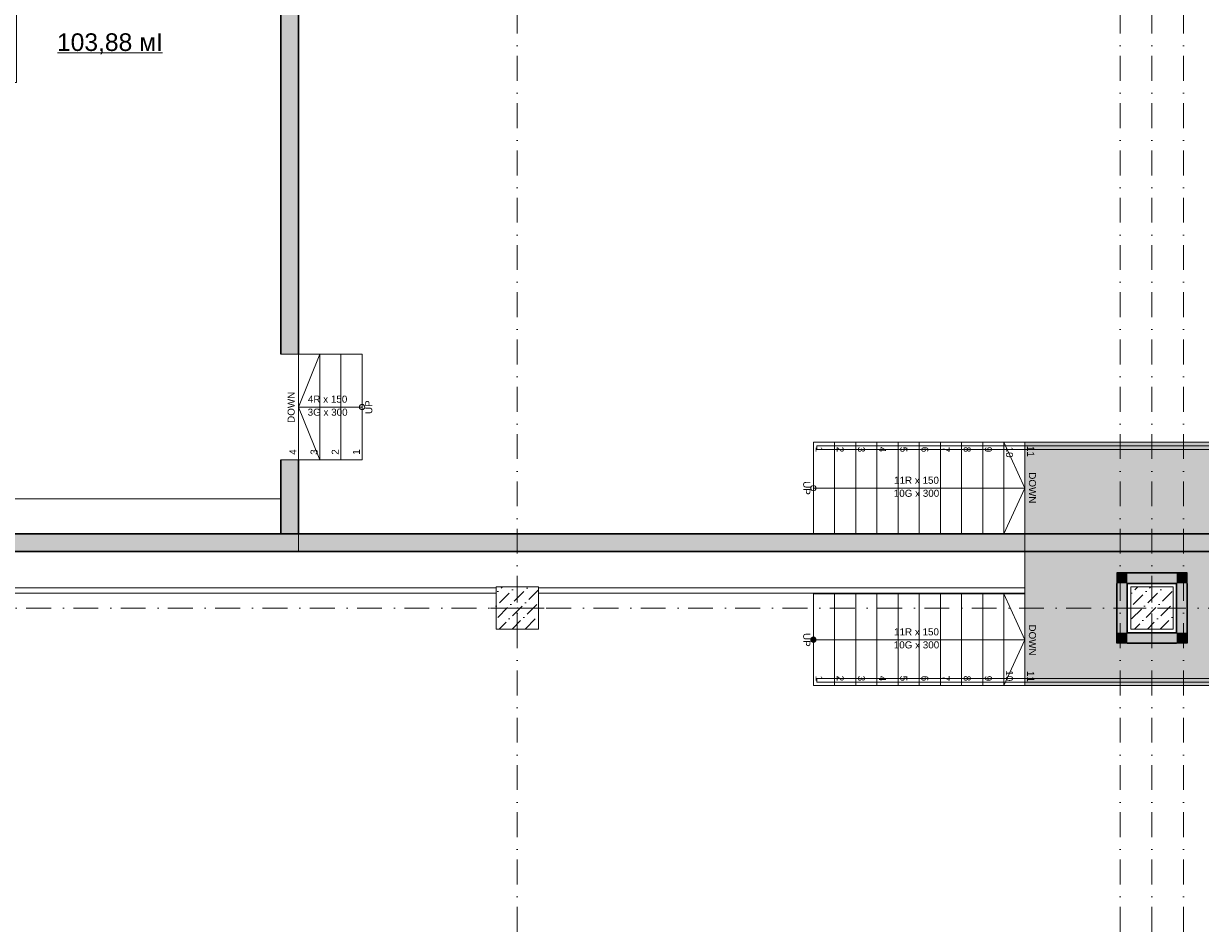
# Model space of a CAD drawing. Header units: millimetres. Extents: x -2890 to 117730, y -526 to 88572.
# Tile 55 of 65: x 61086 to 77774, y 57780 to 70584. Entities that reach past the tile are written whole.
import ezdxf

# ---------------------------------------------------------------- set-up
doc = ezdxf.new("R2010")
doc.units = ezdxf.units.MM
doc.header["$MEASUREMENT"] = 0
doc.set_wipeout_variables(frame=1)
doc.linetypes.add('Wipeout_Contour', pattern=[1000, 0, -1000])
doc.linetypes.add('Штрихпунктирная', pattern=[6.702778, 3.527778, -1.763889, 0, -1.411111])
for name, color, linetype in [('Конструктив - Колонны', 7, 'Continuous'), ('Конструктив - Лестницы в бассейны', 7, 'Continuous'), ('Конструктив - стены бассейнов жб нов', 7, 'Continuous'), ('Конструктив - Стены блок 100 нов', 7, 'Continuous'), ('Конструктив_Дно бассейна', 7, 'Continuous'), ('Маркер_Разрезы_Сечения уличных бань', 7, 'Continuous'), ('Элемент Модели - Зона', 7, 'Continuous'), ('Элемент Модели - Оси', 7, 'Continuous')]:
    doc.layers.add(name, color=color, linetype=linetype)
doc.styles.add('СГЕНЕРИР_СТИЛЬ_4', font='arial.ttf')
pattern_1 = [(45, (-30913.9, 8296), (-183.84776, 183.84776), [195, -65, 0, -65]), (45, (-30890.9, 8502.82), (-183.84776, 183.84776), [195, -65, 0, -65])]

msp = doc.modelspace()

# ---------------------------------------------------------------- hatches: boundary and pattern name
at = {"layer": 'Конструктив - Лестницы в бассейны', "linetype": 'Continuous', "lineweight": 20, "ltscale": 100}
msp.add_hatch(color=7, dxfattribs=at).paths.add_polyline_path([(72286.1, 61808.5, 1), (72286.1, 61883.5, 1)])
at = {"layer": 'Конструктив - стены бассейнов жб нов', "linetype": 'Continuous', "lineweight": 5, "ltscale": 100}
for points in [[(64736.1, 76746), (64736.1, 65896), (64986.1, 65896), (64986.1, 76746)], [(64736.1, 64396), (64736.1, 63346), (64986.1, 63346), (64986.1, 64396)], [(93636.1, 63346), (59886.1, 63346), (59886.1, 63096), (93636.1, 63096)], [(76586.1, 62646), (76736.1, 62646), (76586.1, 62796)], [(76586.1, 62796), (76736.1, 62646), (76736.1, 62796)], [(77436.1, 62796), (76736.1, 62796), (76736.1, 62646), (77436.1, 62646)], [(77436.1, 62646), (77586.1, 62646), (77586.1, 62796)], [(77436.1, 62796), (77436.1, 62646), (77586.1, 62796)], [(76586.1, 62646), (76586.1, 61946), (76736.1, 61946), (76736.1, 62646)], [(77586.1, 61946), (77586.1, 62646), (77436.1, 62646), (77436.1, 61946)], [(76736.1, 61946), (76586.1, 61796), (76736.1, 61796)], [(76736.1, 61946), (76586.1, 61946), (76586.1, 61796)], [(76736.1, 61796), (77436.1, 61796), (77436.1, 61946), (76736.1, 61946)], [(77436.1, 61946), (77436.1, 61796), (77586.1, 61796)], [(77586.1, 61946), (77436.1, 61946), (77586.1, 61796)]]:
    msp.add_hatch(color=253, dxfattribs=at).paths.add_polyline_path(points)

# ---------------------------------------------------------------- linework, layer by layer
at = {"layer": 'Конструктив - Лестницы в бассейны', "color": 7, "linetype": 'Continuous', "lineweight": 5, "ltscale": 100, "flags": 128}
for points in [[(65886.1, 65108.5, -1), (65886.1, 65183.5, -1)], [(72286.1, 64033.5, -1), (72286.1, 63958.5, -1)], [(72286.1, 61808.5, 1), (72286.1, 61883.5, 1)]]:
    msp.add_lwpolyline(points, format="xyb", close=True, dxfattribs=at)
at = {"layer": 'Конструктив - Лестницы в бассейны', "color": 7, "linetype": 'Continuous', "lineweight": 15, "ltscale": 100, "flags": 128}
for points in [[(72336.1, 64546), (81836.1, 64546), (81836.1, 64596), (72336.1, 64596)], [(72336.1, 61246), (81836.1, 61246), (81836.1, 61296), (72336.1, 61296)]]:
    msp.add_lwpolyline(points, close=True, dxfattribs=at)
at = {"layer": 'Конструктив - Лестницы в бассейны', "color": 7, "linetype": 'Continuous', "lineweight": 5, "ltscale": 100, "flags": 128}
msp.add_lwpolyline([(77436.1, 62646), (76736.1, 62646), (76736.1, 61946), (77436.1, 61946)], close=True, dxfattribs=at)
at = {"layer": 'Конструктив - стены бассейнов жб нов', "color": 7, "linetype": 'Continuous', "lineweight": 15, "ltscale": 100, "flags": 128}
msp.add_lwpolyline([(59886.1, 70246), (59886.1, 63346), (64736.1, 63346), (64736.1, 63846), (60386.1, 63846), (60386.1, 69746), (60986.1, 69746), (60986.1, 72846), (60386.1, 72846), (60386.1, 78796), (64736.1, 78796), (64736.1, 79296), (59886.1, 79296), (59886.1, 72346), (60486.1, 72346), (60486.1, 70246)], close=True, dxfattribs=at)
at = {"layer": 'Конструктив - стены бассейнов жб нов', "color": 7, "linetype": 'Continuous', "lineweight": 30, "ltscale": 100, "flags": 128}
for points in [[(64736.1, 76746), (64736.1, 65896)], [(64986.1, 65896), (64986.1, 76746)], [(64736.1, 64396), (64736.1, 63346)], [(64986.1, 63346), (64986.1, 64396)], [(93636.1, 63346), (59886.1, 63346)], [(59886.1, 63096), (93886.1, 63096)], [(77586.1, 62796), (76586.1, 62796)], [(76586.1, 62646), (76586.1, 61796)], [(76736.1, 62646), (77436.1, 62646)], [(76736.1, 61946), (76736.1, 62646)], [(77436.1, 62646), (77436.1, 61946)], [(77586.1, 61796), (77586.1, 62646)], [(77436.1, 61946), (76736.1, 61946)], [(76736.1, 61796), (77436.1, 61796)]]:
    msp.add_lwpolyline(points, dxfattribs=at)
at = {"layer": 'Конструктив - стены бассейнов жб нов', "color": 7, "linetype": 'Continuous', "lineweight": 15, "ltscale": 100, "flags": 128}
for points in [[(64736.1, 65896), (64986.1, 65896)], [(64736.1, 64396), (64986.1, 64396)], [(64736.1, 63346), (64986.1, 63346)], [(76586.1, 62796), (76586.1, 62646)], [(77586.1, 62796), (77586.1, 62646)], [(76586.1, 61796), (76736.1, 61796)], [(77586.1, 61796), (77436.1, 61796)]]:
    msp.add_lwpolyline(points, dxfattribs=at)
at = {"layer": 'Конструктив_Дно бассейна', "color": 7, "linetype": 'Continuous', "lineweight": 15, "ltscale": 100, "flags": 128}
for points in [[(59636.1, 63096), (64986.1, 63096), (64986.1, 79546), (59636.1, 79546), (59636.1, 72096), (60236.1, 72096), (60236.1, 70496), (59636.1, 70496)], [(64986.1, 63096), (93886.1, 63096), (93886.1, 66997.5), (95334.6, 68446), (99136.1, 68446), (99136.1, 79546), (64986.1, 79546)]]:
    msp.add_lwpolyline(points, close=True, dxfattribs=at)
at = {"layer": 'Маркер_Разрезы_Сечения уличных бань', "color": 7, "linetype": 'Continuous', "lineweight": 5, "ltscale": 100}
for p, q in [((64986.1, 64396), (64986.1, 65896)), ((64986.1, 65896), (65886.1, 65896)), ((64986.1, 64396), (64986.1, 65896)), ((64986.1, 65896), (65286.1, 65896)), ((64986.1, 65146), (65286.1, 65896)), ((65286.1, 64396), (65286.1, 65896)), ((65286.1, 65896), (65586.1, 65896)), ((65286.1, 65896), (65286.1, 64396)), ((65586.1, 64396), (65586.1, 65896)), ((65586.1, 65896), (65886.1, 65896)), ((65586.1, 65896), (65586.1, 64396)), ((65886.1, 65896), (65886.1, 64396)), ((65886.1, 65896), (65886.1, 64396)), ((65286.1, 65146), (64986.1, 65146)), ((65286.1, 64396), (64986.1, 65146)), ((65586.1, 65146), (65286.1, 65146)), ((65886.1, 65146), (65586.1, 65146)), ((72286.1, 63346), (72286.1, 64646)), ((72286.1, 64646), (75286.1, 64646)), ((72286.1, 63346), (72286.1, 64646)), ((72286.1, 64646), (72586.1, 64646)), ((72586.1, 64646), (72586.1, 63346)), ((72586.1, 63346), (72586.1, 64646)), ((72586.1, 64646), (72886.1, 64646)), ((72886.1, 64646), (72886.1, 63346)), ((72886.1, 63346), (72886.1, 64646)), ((72886.1, 64646), (73186.1, 64646)), ((73186.1, 64646), (73186.1, 63346)), ((73186.1, 63346), (73186.1, 64646)), ((73186.1, 64646), (73486.1, 64646)), ((73486.1, 64646), (73486.1, 63346)), ((73486.1, 63346), (73486.1, 64646)), ((73486.1, 64646), (73786.1, 64646)), ((73786.1, 64646), (73786.1, 63346)), ((73786.1, 63346), (73786.1, 64646)), ((73786.1, 64646), (74086.1, 64646)), ((74086.1, 64646), (74086.1, 63346)), ((74086.1, 63346), (74086.1, 64646)), ((74086.1, 64646), (74386.1, 64646)), ((74386.1, 64646), (74386.1, 63346)), ((74386.1, 63346), (74386.1, 64646)), ((74386.1, 64646), (74686.1, 64646)), ((74686.1, 64646), (74686.1, 63346)), ((74686.1, 63346), (74686.1, 64646)), ((74686.1, 64646), (74986.1, 64646)), ((74986.1, 64646), (74986.1, 63346)), ((74986.1, 63346), (74986.1, 64646)), ((74986.1, 64646), (75286.1, 64646)), ((74986.1, 64646), (75286.1, 63996)), ((75286.1, 64646), (75286.1, 63346)), ((75286.1, 64646), (75286.1, 63346)), ((65886.1, 64396), (64986.1, 64396)), ((65286.1, 64396), (64986.1, 64396)), ((65586.1, 64396), (65286.1, 64396)), ((65886.1, 64396), (65586.1, 64396)), ((72286.1, 63996), (72586.1, 63996)), ((72586.1, 63996), (74986.1, 63996)), ((74986.1, 63996), (75286.1, 63996)), ((75286.1, 63996), (74986.1, 63346)), ((75286.1, 63346), (72286.1, 63346)), ((72586.1, 63346), (72286.1, 63346)), ((72886.1, 63346), (72586.1, 63346)), ((73186.1, 63346), (72886.1, 63346)), ((73486.1, 63346), (73186.1, 63346)), ((73786.1, 63346), (73486.1, 63346)), ((74086.1, 63346), (73786.1, 63346)), ((74386.1, 63346), (74086.1, 63346)), ((74686.1, 63346), (74386.1, 63346)), ((74986.1, 63346), (74686.1, 63346)), ((75286.1, 63346), (74986.1, 63346)), ((72286.1, 62496), (72286.1, 61196)), ((75286.1, 62496), (72286.1, 62496)), ((72286.1, 62496), (72286.1, 61196)), ((72586.1, 62496), (72286.1, 62496)), ((72586.1, 61196), (72586.1, 62496)), ((72586.1, 62496), (72586.1, 61196)), ((72886.1, 62496), (72586.1, 62496)), ((72886.1, 61196), (72886.1, 62496)), ((72886.1, 62496), (72886.1, 61196)), ((73186.1, 62496), (72886.1, 62496)), ((73186.1, 61196), (73186.1, 62496)), ((73186.1, 62496), (73186.1, 61196)), ((73486.1, 62496), (73186.1, 62496)), ((73486.1, 61196), (73486.1, 62496)), ((73486.1, 62496), (73486.1, 61196)), ((73786.1, 62496), (73486.1, 62496)), ((73786.1, 61196), (73786.1, 62496)), ((73786.1, 62496), (73786.1, 61196)), ((74086.1, 62496), (73786.1, 62496)), ((74086.1, 61196), (74086.1, 62496)), ((74086.1, 62496), (74086.1, 61196)), ((74386.1, 62496), (74086.1, 62496)), ((74386.1, 61196), (74386.1, 62496)), ((74386.1, 62496), (74386.1, 61196)), ((74686.1, 62496), (74386.1, 62496)), ((74686.1, 61196), (74686.1, 62496)), ((74686.1, 62496), (74686.1, 61196)), ((74986.1, 62496), (74686.1, 62496)), ((74986.1, 61196), (74986.1, 62496)), ((74986.1, 62496), (74986.1, 61196)), ((75286.1, 62496), (74986.1, 62496)), ((75286.1, 61846), (74986.1, 62496)), ((75286.1, 61196), (75286.1, 62496)), ((75286.1, 61196), (75286.1, 62496)), ((72286.1, 61846), (72586.1, 61846)), ((72586.1, 61846), (74986.1, 61846)), ((74986.1, 61846), (75286.1, 61846)), ((74986.1, 61196), (75286.1, 61846)), ((72286.1, 61196), (75286.1, 61196)), ((72286.1, 61196), (72586.1, 61196)), ((72586.1, 61196), (72886.1, 61196)), ((72886.1, 61196), (73186.1, 61196)), ((73186.1, 61196), (73486.1, 61196)), ((73486.1, 61196), (73786.1, 61196)), ((73786.1, 61196), (74086.1, 61196)), ((74086.1, 61196), (74386.1, 61196)), ((74386.1, 61196), (74686.1, 61196)), ((74686.1, 61196), (74986.1, 61196)), ((74986.1, 61196), (75286.1, 61196))]:
    msp.add_line(p, q, dxfattribs=at)
at = {"layer": 'Элемент Модели - Зона', "color": 7, "linetype": 'Continuous', "lineweight": 0, "ltscale": 100}
msp.add_line((61566, 70167.4), (63056.3, 70167.4), dxfattribs=at)
at = {"layer": 'Элемент Модели - Оси', "color": 7, "linetype": 'Штрихпунктирная', "lineweight": 15, "ltscale": 100}
for p, q in [((76636.1, 82191.7), (76636.1, 15620.8)), ((77086.1, 82191.7), (77086.1, 15620.8)), ((77536.1, 82191.7), (77536.1, 15620.8))]:
    msp.add_line(p, q, dxfattribs=at)

# ---------------------------------------------------------------- texts
at = {"color": 7, "linetype": 'Continuous', "lineweight": 5, "ltscale": 100, "char_height": 100, "style": 'СГЕНЕРИР_СТИЛЬ_4'}
for s, insert, attachment_point, rotation in [('\\A1;DOWN', (64881.2, 65363.1), 6, 90), ('\\A1;UP', (65981.2, 65241.1), 6, 90), ('\\A1;4', (64905.4, 64546.9), 6, 90), ('\\A1;3', (65206.3, 64546.9), 6, 90), ('\\A1;2', (65505.4, 64546.9), 6, 90), ('\\A1;1', (65805.4, 64546.9), 6, 90), ('\\A1;1', (72366.8, 64505.1), 6, 270), ('\\A1;2', (72666.8, 64505.1), 6, 270), ('\\A1;3', (72966, 64505.1), 6, 270), ('\\A1;4', (73266.8, 64505.1), 6, 270), ('\\A1;5', (73566, 64505.1), 6, 270), ('\\A1;6', (73866, 64505.1), 6, 270), ('\\A1;7', (74166.8, 64505.1), 6, 270), ('\\A1;8', (74466, 64505.1), 6, 270), ('\\A1;9', (74766, 64505.1), 6, 270), ('\\A1;10', (75066, 64429.2), 6, 270), ('\\A1;11', (75366.8, 64439.3), 6, 270), ('\\A1;DOWN', (75391, 63778.8), 6, 270), ('\\A1;UP', (72191, 63900.9), 6, 270), ('\\A1;UP', (72191, 61941.1), 4, 270), ('\\A1;DOWN', (75391, 62063.1), 4, 270), ('\\A1;1', (72366.8, 61336.9), 4, 270), ('\\A1;2', (72666.8, 61336.9), 4, 270), ('\\A1;3', (72966, 61336.9), 4, 270), ('\\A1;4', (73266.8, 61336.9), 4, 270), ('\\A1;5', (73566, 61336.9), 4, 270), ('\\A1;6', (73866, 61336.9), 4, 270), ('\\A1;7', (74166.8, 61336.9), 4, 270), ('\\A1;8', (74466, 61336.9), 4, 270), ('\\A1;9', (74766, 61336.9), 4, 270), ('\\A1;10', (75066, 61412.8), 4, 270), ('\\A1;11', (75366.8, 61402.7), 4, 270)]:
    msp.add_mtext(s, dxfattribs=dict(at, insert=insert, attachment_point=attachment_point, rotation=rotation))
for s, insert, attachment_point in [('\\A1;\\pt0,71;4R x 150{\\H0.66x;\\S^  ;\\S^  ;\\S^  ;}', (65436.1, 65178.6), 8), ('\\A1;\\pt0,71;3G x 300{\\H0.66x;\\S^  ;\\S^  ;\\S^  ;}', (65436.1, 65123.1), 2), ('\\A1;\\pt0,71;11R x 150{\\H0.66x;\\S^  ;\\S^  ;\\S^  ;}', (73786.1, 64028.6), 8), ('\\A1;\\pt0,71;10G x 300{\\H0.66x;\\S^  ;\\S^  ;\\S^  ;}', (73786.1, 63973.1), 2), ('\\A1;\\pt0,71;11R x 150{\\H0.66x;\\S^  ;\\S^  ;\\S^  ;}', (73786.1, 61878.6), 8), ('\\A1;\\pt0,71;10G x 300{\\H0.66x;\\S^  ;\\S^  ;\\S^  ;}', (73786.1, 61823.1), 2)]:
    msp.add_mtext(s, dxfattribs=dict(at, insert=insert, attachment_point=attachment_point))
at = {"layer": 'Элемент Модели - Зона', "color": 7, "linetype": 'Continuous', "lineweight": 0, "ltscale": 100, "insert": (62311.1, 70296.7), "char_height": 250, "attachment_point": 5, "style": 'СГЕНЕРИР_СТИЛЬ_4'}
msp.add_mtext('\\A1;103,88 мІ', dxfattribs=at)

# ---------------------------------------------------------------- wipeouts: each hides what was drawn before it
at = {"color": 254, "linetype": 'Wipeout_Contour', "lineweight": 0, "ltscale": 100}
msp.add_wipeout([(59736.1, 62508.5), (67786.1, 62508.5), (67786.1, 62583.5), (59736.1, 62583.5)], dxfattribs=at).dxf.layer = 'Конструктив - Стены блок 100 нов'

# ---------------------------------------------------------------- next in the draw order: linework, layer by layer
at = {"layer": 'Конструктив - Стены блок 100 нов', "color": 7, "linetype": 'Continuous', "lineweight": 15, "ltscale": 100}
for p, q in [((67786.1, 62583.5), (59736.1, 62583.5)), ((59736.1, 62508.5), (67786.1, 62508.5))]:
    msp.add_line(p, q, dxfattribs=at)

# ---------------------------------------------------------------- next in the draw order: wipeouts: each hides what was drawn before it
at = {"color": 254, "linetype": 'Wipeout_Contour', "lineweight": 0, "ltscale": 100}
msp.add_wipeout([(68386.1, 62508.5), (75286.1, 62508.5), (75286.1, 62583.5), (68386.1, 62583.5)], dxfattribs=at).dxf.layer = 'Конструктив - Стены блок 100 нов'

# ---------------------------------------------------------------- next in the draw order: hatches: boundary and pattern name
at = {"layer": 'Конструктив - Лестницы в бассейны', "linetype": 'Continuous', "lineweight": 0, "ltscale": 100}
h = msp.add_hatch(color=255, dxfattribs=at)
h.paths.add_polyline_path([(75286.1, 61196), (78886.1, 61196), (78886.1, 64646), (75286.1, 64646)])
h.paths.add_polyline_path([(77436.1, 62646), (77436.1, 61946), (76736.1, 61946), (76736.1, 62646)], flags=0)

# ---------------------------------------------------------------- next in the draw order: linework, layer by layer
at = {"layer": 'Конструктив - Лестницы в бассейны', "color": 7, "linetype": 'Continuous', "lineweight": 5, "ltscale": 100, "flags": 128}
msp.add_lwpolyline([(75286.1, 61196), (78886.1, 61196), (78886.1, 64646), (75286.1, 64646)], close=True, dxfattribs=at)
at = {"layer": 'Конструктив - Стены блок 100 нов', "color": 7, "linetype": 'Continuous', "lineweight": 15, "ltscale": 100}
for p, q in [((75286.1, 62583.5), (68386.1, 62583.5)), ((68386.1, 62508.5), (75286.1, 62508.5))]:
    msp.add_line(p, q, dxfattribs=at)
at = {"layer": 'Конструктив - Стены блок 100 нов', "color": 7, "linetype": 'Continuous', "lineweight": 15, "ltscale": 100, "flags": 128}
msp.add_lwpolyline([(75286.1, 62508.5), (75286.1, 62583.5)], dxfattribs=at)

# ---------------------------------------------------------------- next in the draw order: wipeouts: each hides what was drawn before it
at = {"color": 254, "linetype": 'Wipeout_Contour', "lineweight": 0, "ltscale": 100}
msp.add_wipeout([(67786.1, 61996), (68386.1, 61996), (68386.1, 62596), (67786.1, 62596)], dxfattribs=at).dxf.layer = 'Конструктив - Колонны'

# ---------------------------------------------------------------- next in the draw order: hatches: boundary and pattern name
at = {"layer": 'Конструктив - Колонны', "linetype": 'Continuous', "lineweight": 15, "ltscale": 100}
h = msp.add_hatch(dxfattribs=at)
h.set_pattern_fill('БЕТОН_01_0006', scale=100, style=0, pattern_type=2)
h.set_pattern_definition(pattern_1)
h.paths.add_polyline_path([(67786.1, 61996), (68386.1, 61996), (68386.1, 62596), (67786.1, 62596)])

# ---------------------------------------------------------------- next in the draw order: linework, layer by layer
at = {"layer": 'Конструктив - Колонны', "color": 7, "linetype": 'Continuous', "lineweight": 0, "ltscale": 100}
for p, q in [((68086.1, 62376), (68086.1, 62676)), ((68006.1, 62296), (67706.1, 62296)), ((68166.1, 62296), (68466.1, 62296)), ((68086.1, 62216), (68086.1, 61916))]:
    msp.add_line(p, q, dxfattribs=at)
at = {"layer": 'Конструктив - Колонны', "color": 7, "linetype": 'Continuous', "lineweight": 15, "ltscale": 100, "flags": 128}
msp.add_lwpolyline([(67786.1, 61996), (68386.1, 61996), (68386.1, 62596), (67786.1, 62596)], close=True, dxfattribs=at)
at = {"layer": 'Конструктив - Колонны', "color": 7, "linetype": 'Continuous', "lineweight": 0, "ltscale": 100}
msp.add_point((68086.1, 62296), dxfattribs=at)
at = {"layer": 'Элемент Модели - Оси', "color": 7, "linetype": 'Штрихпунктирная', "lineweight": 15, "ltscale": 100}
for p, q in [((68086.1, 82191.7), (68086.1, 15620.8)), ((3470.8, 62296), (114954, 62296))]:
    msp.add_line(p, q, dxfattribs=at)

# ---------------------------------------------------------------- next in the draw order: wipeouts: each hides what was drawn before it
at = {"color": 254, "linetype": 'Wipeout_Contour', "lineweight": 0, "ltscale": 100}
msp.add_wipeout([(76786.1, 61996), (77386.1, 61996), (77386.1, 62596), (76786.1, 62596)], dxfattribs=at).dxf.layer = 'Конструктив - Колонны'

# ---------------------------------------------------------------- next in the draw order: hatches: boundary and pattern name
at = {"layer": 'Конструктив - Колонны', "linetype": 'Continuous', "lineweight": 15, "ltscale": 100}
h = msp.add_hatch(dxfattribs=at)
h.set_pattern_fill('БЕТОН_01_0006', scale=100, style=0, pattern_type=2)
h.set_pattern_definition(pattern_1)
h.paths.add_polyline_path([(76786.1, 61996), (77386.1, 61996), (77386.1, 62596), (76786.1, 62596)])

# ---------------------------------------------------------------- next in the draw order: linework, layer by layer
at = {"layer": 'Конструктив - Колонны', "color": 7, "linetype": 'Continuous', "lineweight": 0, "ltscale": 100}
for p, q in [((77086.1, 62376), (77086.1, 62676)), ((77006.1, 62296), (76706.1, 62296)), ((77166.1, 62296), (77466.1, 62296)), ((77086.1, 62216), (77086.1, 61916))]:
    msp.add_line(p, q, dxfattribs=at)
at = {"layer": 'Конструктив - Колонны', "color": 7, "linetype": 'Continuous', "lineweight": 15, "ltscale": 100, "flags": 128}
msp.add_lwpolyline([(76786.1, 61996), (77386.1, 61996), (77386.1, 62596), (76786.1, 62596)], close=True, dxfattribs=at)
at = {"layer": 'Конструктив - Колонны', "color": 7, "linetype": 'Continuous', "lineweight": 0, "ltscale": 100}
msp.add_point((77086.1, 62296), dxfattribs=at)

doc.saveas('drawing.dxf')
